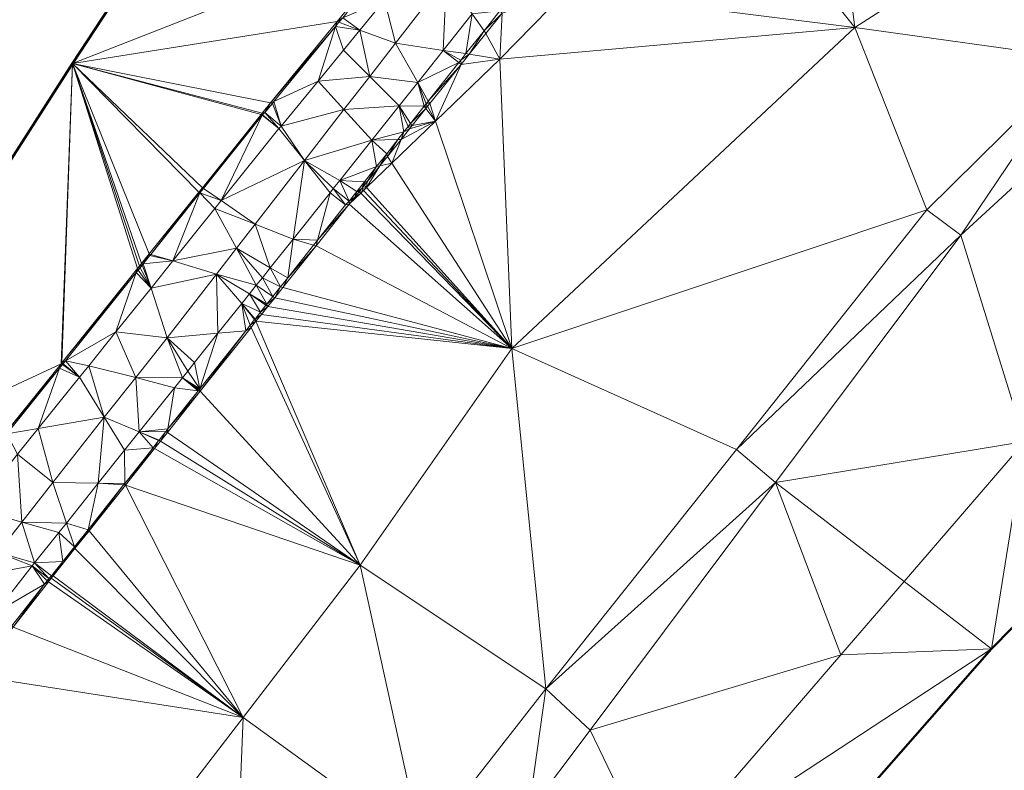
# Model space of a CAD drawing. Header units: metres. Extents: x 3490451 to 6981510, y 5754235 to 11509207.
# Tile 29 of 77: x 3490589 to 3490601, y 5754483 to 5754492. Entities that reach past the tile are written whole.
import ezdxf

# ---------------------------------------------------------------- set-up
doc = ezdxf.new("R2010")
doc.units = ezdxf.units.M
doc.layers.add('Kartierung-05$0$$VERB', color=7, linetype='Continuous', lineweight=18, true_color=0x82563a)

msp = doc.modelspace()

# ---------------------------------------------------------------- linework, layer by layer
at = {"layer": 'Kartierung-05$0$$VERB', "color": 1, "lineweight": 50, "ltscale": 0.02}
for points in [[(3490592.531, 5754500.885), (3490593.412, 5754497.525), (3490589.588, 5754491.697), (3490586.29, 5754486.557), (3490581.84, 5754480.821), (3490578.979, 5754476.361), (3490579.096, 5754476.183), (3490576.349, 5754472.455), (3490569.337, 5754463.952)], [(3490611.3, 5754468.069), (3490616.213, 5754476.07), (3490616.009, 5754476.195), (3490615.748, 5754475.769), (3490615.046, 5754476.2), (3490613.052, 5754477.425), (3490612.651, 5754477.671), (3490612.48, 5754477.775), (3490615.253, 5754482.33), (3490615.281, 5754483.725), (3490615.444, 5754484.078), (3490615.194, 5754484.487), (3490611.554, 5754487.523), (3490609.784, 5754489.039), (3490605.859, 5754489.65), (3490600.83, 5754484.537), (3490594.845, 5754477.72), (3490592.13, 5754473.734), (3490590.831, 5754471.885), (3490589.313, 5754469.909), (3490593.284, 5754465.646)]]:
    msp.add_lwpolyline(points, dxfattribs=at)
at = {"layer": 'Kartierung-05$0$$VERB'}
for points in [[(3490593.74, 5754493.328, 165.512), (3490589.588, 5754491.697, 165.71), (3490593.412, 5754497.525, 165.494)], [(3490599.155, 5754492.137, 164.89), (3490598.687, 5754495.844, 164.959), (3490597.372, 5754494.376, 165.045)], [(3490599.155, 5754492.137, 164.89), (3490603.2, 5754494.729, 164.446), (3490598.687, 5754495.844, 164.959)], [(3490599.155, 5754492.137, 164.89), (3490603.2, 5754494.729, 164.446), (3490601.911, 5754491.752, 164.645)], [(3490595.625, 5754492.583, 165.17), (3490599.155, 5754492.137, 164.89), (3490597.372, 5754494.376, 165.045)], [(3490592.824, 5754492.209, 165.545), (3490593.74, 5754493.328, 165.512), (3490589.588, 5754491.697, 165.71)], [(3490592.892, 5754492.256, 165.555), (3490592.824, 5754492.209, 165.545), (3490593.74, 5754493.328, 165.512)], [(3490593.401, 5754492.471, 165.555), (3490594.162, 5754492.751, 165.685), (3490593.536, 5754491.944, 165.722)], [(3490594.121, 5754491.855, 165.555), (3490594.162, 5754492.751, 165.685), (3490593.536, 5754491.944, 165.722)], [(3490594.477, 5754492.303, 165.555), (3490594.121, 5754491.855, 165.555), (3490594.162, 5754492.751, 165.685)], [(3490595.625, 5754492.583, 165.17), (3490599.155, 5754492.137, 164.89), (3490594.813, 5754491.749, 165.228)], [(3490594.842, 5754492.314, 165.284), (3490595.625, 5754492.583, 165.17), (3490594.813, 5754491.749, 165.228)], [(3490593.401, 5754492.471, 165.555), (3490592.892, 5754492.256, 165.555), (3490593.102, 5754492.106, 165.555)], [(3490593.401, 5754492.471, 165.555), (3490593.102, 5754492.106, 165.555), (3490593.536, 5754491.944, 165.722)], [(3490592.892, 5754492.256, 165.555), (3490592.846, 5754492.201, 165.555), (3490592.824, 5754492.209, 165.545)], [(3490592.892, 5754492.256, 165.555), (3490592.846, 5754492.201, 165.555), (3490593.102, 5754492.106, 165.555)], [(3490594.477, 5754492.303, 165.555), (3490594.399, 5754491.818, 165.555), (3490594.121, 5754491.855, 165.555)], [(3490594.477, 5754492.303, 165.555), (3490594.621, 5754492.098, 165.555), (3490594.399, 5754491.818, 165.555)], [(3490594.812, 5754492.34, 165.555), (3490594.477, 5754492.303, 165.555), (3490594.621, 5754492.098, 165.555)], [(3490594.812, 5754492.34, 165.555), (3490594.621, 5754492.098, 165.555), (3490594.842, 5754492.314, 165.284)], [(3490594.641, 5754492.062, 165.293), (3490594.621, 5754492.098, 165.555), (3490594.842, 5754492.314, 165.284)], [(3490594.641, 5754492.062, 165.293), (3490594.842, 5754492.314, 165.284), (3490594.813, 5754491.749, 165.228)], [(3490592.824, 5754492.209, 165.545), (3490592.009, 5754491.214, 165.574), (3490589.588, 5754491.697, 165.71)], [(3490592.805, 5754492.15, 165.555), (3490592.824, 5754492.209, 165.545), (3490592.009, 5754491.214, 165.574)], [(3490592.805, 5754492.15, 165.555), (3490592.05, 5754491.233, 165.555), (3490592.009, 5754491.214, 165.574)], [(3490592.805, 5754492.15, 165.555), (3490592.05, 5754491.233, 165.555), (3490592.59, 5754491.482, 165.555)], [(3490592.805, 5754492.15, 165.555), (3490592.9, 5754491.859, 165.555), (3490592.59, 5754491.482, 165.555)], [(3490592.846, 5754492.201, 165.555), (3490592.805, 5754492.15, 165.555), (3490592.824, 5754492.209, 165.545)], [(3490592.846, 5754492.201, 165.555), (3490593.102, 5754492.106, 165.555), (3490592.805, 5754492.15, 165.555)], [(3490593.102, 5754492.106, 165.555), (3490592.805, 5754492.15, 165.555), (3490592.9, 5754491.859, 165.555)], [(3490594.96, 5754488.209, 165.26), (3490599.155, 5754492.137, 164.89), (3490594.813, 5754491.749, 165.228)], [(3490594.96, 5754488.209, 165.26), (3490599.155, 5754492.137, 164.89), (3490600.039, 5754489.906, 164.837)], [(3490599.155, 5754492.137, 164.89), (3490600.039, 5754489.906, 164.837), (3490601.911, 5754491.752, 164.645)], [(3490593.222, 5754491.539, 165.741), (3490593.102, 5754492.106, 165.555), (3490592.9, 5754491.859, 165.555)], [(3490593.222, 5754491.539, 165.741), (3490593.102, 5754492.106, 165.555), (3490593.536, 5754491.944, 165.722)], [(3490594.621, 5754492.098, 165.555), (3490594.44, 5754491.811, 165.303), (3490594.399, 5754491.818, 165.555)], [(3490594.641, 5754492.062, 165.293), (3490594.621, 5754492.098, 165.555), (3490594.44, 5754491.811, 165.303)], [(3490594.641, 5754492.062, 165.293), (3490594.44, 5754491.811, 165.303), (3490594.813, 5754491.749, 165.228)], [(3490593.81, 5754491.464, 165.555), (3490593.222, 5754491.539, 165.741), (3490593.536, 5754491.944, 165.722)], [(3490593.81, 5754491.464, 165.555), (3490594.121, 5754491.855, 165.555), (3490593.536, 5754491.944, 165.722)], [(3490593.222, 5754491.539, 165.741), (3490592.9, 5754491.859, 165.555), (3490592.59, 5754491.482, 165.555)], [(3490594.312, 5754491.707, 165.555), (3490593.81, 5754491.464, 165.555), (3490594.121, 5754491.855, 165.555)], [(3490594.335, 5754491.737, 165.555), (3490594.399, 5754491.818, 165.555), (3490594.121, 5754491.855, 165.555)], [(3490594.335, 5754491.737, 165.555), (3490594.312, 5754491.707, 165.555), (3490594.121, 5754491.855, 165.555)], [(3490594.335, 5754491.737, 165.555), (3490594.44, 5754491.811, 165.303), (3490594.399, 5754491.818, 165.555)], [(3490594.335, 5754491.737, 165.555), (3490594.44, 5754491.811, 165.303), (3490594.34, 5754491.686, 165.307)], [(3490594.44, 5754491.811, 165.303), (3490594.34, 5754491.686, 165.307), (3490594.813, 5754491.749, 165.228)], [(3490589.448, 5754488.025, 165.641), (3490586.29, 5754486.557, 165.739), (3490589.588, 5754491.697, 165.71)], [(3490589.448, 5754488.025, 165.641), (3490589.455, 5754488.034, 165.641), (3490589.588, 5754491.697, 165.71)], [(3490590.381, 5754489.188, 165.617), (3490589.455, 5754488.034, 165.641), (3490589.588, 5754491.697, 165.71)], [(3490590.381, 5754489.188, 165.617), (3490590.405, 5754489.218, 165.616), (3490589.588, 5754491.697, 165.71)], [(3490592.009, 5754491.214, 165.574), (3490589.588, 5754491.697, 165.71), (3490591.908, 5754491.09, 165.578)], [(3490591.894, 5754491.073, 165.578), (3490589.588, 5754491.697, 165.71), (3490591.908, 5754491.09, 165.578)], [(3490591.176, 5754490.178, 165.597), (3490591.894, 5754491.073, 165.578), (3490589.588, 5754491.697, 165.71)], [(3490590.525, 5754489.367, 165.613), (3490590.431, 5754489.249, 165.616), (3490589.588, 5754491.697, 165.71)], [(3490591.176, 5754490.178, 165.597), (3490591.133, 5754490.124, 165.598), (3490589.588, 5754491.697, 165.71)], [(3490591.133, 5754490.124, 165.598), (3490590.525, 5754489.367, 165.613), (3490589.588, 5754491.697, 165.71)], [(3490590.405, 5754489.218, 165.616), (3490590.431, 5754489.249, 165.616), (3490589.588, 5754491.697, 165.71)], [(3490593.939, 5754491.237, 165.555), (3490594.312, 5754491.707, 165.555), (3490593.81, 5754491.464, 165.555)], [(3490593.939, 5754491.237, 165.555), (3490594.312, 5754491.707, 165.555), (3490594.34, 5754491.686, 165.307)], [(3490593.939, 5754491.237, 165.555), (3490594.34, 5754491.686, 165.307), (3490593.956, 5754491.206, 165.325)], [(3490594.34, 5754491.686, 165.307), (3490594.028, 5754490.993, 165.289), (3490593.956, 5754491.206, 165.325)], [(3490594.34, 5754491.686, 165.307), (3490594.028, 5754490.993, 165.289), (3490594.813, 5754491.749, 165.228)], [(3490594.028, 5754490.993, 165.289), (3490594.96, 5754488.209, 165.26), (3490594.813, 5754491.749, 165.228)], [(3490594.335, 5754491.737, 165.555), (3490594.312, 5754491.707, 165.555), (3490594.34, 5754491.686, 165.307)], [(3490600.452, 5754489.599, 164.888), (3490600.039, 5754489.906, 164.837), (3490601.911, 5754491.752, 164.645)], [(3490602.324, 5754491.316, 164.645), (3490600.452, 5754489.599, 164.888), (3490601.911, 5754491.752, 164.645)], [(3490593.222, 5754491.539, 165.741), (3490592.907, 5754491.133, 165.76), (3490592.59, 5754491.482, 165.555)], [(3490593.222, 5754491.539, 165.741), (3490593.584, 5754491.18, 165.555), (3490592.907, 5754491.133, 165.76)], [(3490593.81, 5754491.464, 165.555), (3490593.222, 5754491.539, 165.741), (3490593.584, 5754491.18, 165.555)], [(3490592.05, 5754491.233, 165.555), (3490592.59, 5754491.482, 165.555), (3490592.139, 5754490.932, 165.555)], [(3490592.907, 5754491.133, 165.76), (3490592.59, 5754491.482, 165.555), (3490592.139, 5754490.932, 165.555)], [(3490593.889, 5754491.174, 165.555), (3490593.81, 5754491.464, 165.555), (3490593.584, 5754491.18, 165.555)], [(3490593.889, 5754491.174, 165.555), (3490593.913, 5754491.203, 165.555), (3490593.81, 5754491.464, 165.555)], [(3490593.913, 5754491.203, 165.555), (3490593.939, 5754491.237, 165.555), (3490593.81, 5754491.464, 165.555)], [(3490601.238, 5754487.075, 164.506), (3490602.324, 5754491.316, 164.645), (3490600.452, 5754489.599, 164.888)], [(3490592.009, 5754491.214, 165.574), (3490591.938, 5754491.096, 165.555), (3490591.908, 5754491.09, 165.578)], [(3490592.009, 5754491.214, 165.574), (3490592.031, 5754491.209, 165.555), (3490591.938, 5754491.096, 165.555)], [(3490592.031, 5754491.209, 165.555), (3490592.139, 5754490.932, 165.555), (3490591.938, 5754491.096, 165.555)], [(3490592.05, 5754491.233, 165.555), (3490592.009, 5754491.214, 165.574), (3490592.031, 5754491.209, 165.555)], [(3490592.05, 5754491.233, 165.555), (3490592.031, 5754491.209, 165.555), (3490592.139, 5754490.932, 165.555)], [(3490593.584, 5754491.18, 165.555), (3490592.907, 5754491.133, 165.76), (3490593.247, 5754490.758, 165.555)], [(3490593.641, 5754490.86, 165.555), (3490593.584, 5754491.18, 165.555), (3490593.247, 5754490.758, 165.555)], [(3490593.723, 5754490.964, 165.555), (3490593.889, 5754491.174, 165.555), (3490593.584, 5754491.18, 165.555)], [(3490593.694, 5754490.928, 165.555), (3490593.641, 5754490.86, 165.555), (3490593.584, 5754491.18, 165.555)], [(3490593.723, 5754490.964, 165.555), (3490593.694, 5754490.928, 165.555), (3490593.584, 5754491.18, 165.555)], [(3490593.723, 5754490.964, 165.555), (3490593.909, 5754491.148, 165.327), (3490593.889, 5754491.174, 165.555)], [(3490593.889, 5754491.174, 165.555), (3490593.929, 5754491.173, 165.326), (3490593.913, 5754491.203, 165.555)], [(3490593.909, 5754491.148, 165.327), (3490593.889, 5754491.174, 165.555), (3490593.929, 5754491.173, 165.326)], [(3490593.909, 5754491.148, 165.327), (3490593.929, 5754491.173, 165.326), (3490594.028, 5754490.993, 165.289)], [(3490593.913, 5754491.203, 165.555), (3490593.939, 5754491.237, 165.555), (3490593.956, 5754491.206, 165.325)], [(3490593.929, 5754491.173, 165.326), (3490593.913, 5754491.203, 165.555), (3490593.956, 5754491.206, 165.325)], [(3490593.929, 5754491.173, 165.326), (3490594.028, 5754490.993, 165.289), (3490593.956, 5754491.206, 165.325)], [(3490591.176, 5754490.178, 165.597), (3490591.905, 5754491.064, 166.078), (3490591.894, 5754491.073, 165.578)], [(3490591.176, 5754490.178, 165.597), (3490591.187, 5754490.167, 166.078), (3490591.905, 5754491.064, 166.078)], [(3490591.404, 5754490.019, 166.078), (3490591.187, 5754490.167, 166.078), (3490591.905, 5754491.064, 166.078)], [(3490591.404, 5754490.019, 166.078), (3490591.905, 5754491.064, 166.078), (3490592.111, 5754490.9, 166.078)], [(3490591.894, 5754491.073, 165.578), (3490591.909, 5754491.069, 166.078), (3490591.908, 5754491.09, 165.578)], [(3490591.905, 5754491.064, 166.078), (3490591.894, 5754491.073, 165.578), (3490591.909, 5754491.069, 166.078)], [(3490591.905, 5754491.064, 166.078), (3490592.111, 5754490.9, 166.078), (3490591.909, 5754491.069, 166.078)], [(3490591.909, 5754491.069, 166.078), (3490591.938, 5754491.096, 165.555), (3490591.908, 5754491.09, 165.578)], [(3490592.111, 5754490.9, 166.078), (3490591.909, 5754491.069, 166.078), (3490591.938, 5754491.096, 165.555)], [(3490592.111, 5754490.9, 166.078), (3490592.139, 5754490.932, 165.555), (3490591.938, 5754491.096, 165.555)], [(3490592.907, 5754491.133, 165.76), (3490592.423, 5754490.509, 165.789), (3490592.139, 5754490.932, 165.555)], [(3490592.907, 5754491.133, 165.76), (3490593.247, 5754490.758, 165.555), (3490592.423, 5754490.509, 165.789)], [(3490593.723, 5754490.964, 165.555), (3490593.74, 5754490.937, 165.335), (3490593.909, 5754491.148, 165.327)], [(3490593.74, 5754490.937, 165.335), (3490593.909, 5754491.148, 165.327), (3490594.028, 5754490.993, 165.289)], [(3490592.423, 5754490.509, 165.789), (3490592.111, 5754490.9, 166.078), (3490592.139, 5754490.932, 165.555)], [(3490593.492, 5754490.478, 165.33), (3490594.028, 5754490.993, 165.289), (3490594.96, 5754488.209, 165.26)], [(3490593.605, 5754490.768, 165.341), (3490593.492, 5754490.478, 165.33), (3490594.028, 5754490.993, 165.289)], [(3490593.605, 5754490.768, 165.341), (3490593.708, 5754490.897, 165.336), (3490594.028, 5754490.993, 165.289)], [(3490593.723, 5754490.964, 165.555), (3490593.74, 5754490.937, 165.335), (3490593.694, 5754490.928, 165.555)], [(3490593.74, 5754490.937, 165.335), (3490593.694, 5754490.928, 165.555), (3490593.708, 5754490.897, 165.336)], [(3490593.74, 5754490.937, 165.335), (3490593.708, 5754490.897, 165.336), (3490594.028, 5754490.993, 165.289)], [(3490591.404, 5754490.019, 166.078), (3490592.423, 5754490.509, 165.789), (3490592.111, 5754490.9, 166.078)], [(3490593.567, 5754490.767, 165.555), (3490593.641, 5754490.86, 165.555), (3490593.247, 5754490.758, 165.555)], [(3490593.567, 5754490.767, 165.555), (3490593.605, 5754490.768, 165.341), (3490593.641, 5754490.86, 165.555)], [(3490593.605, 5754490.768, 165.341), (3490593.641, 5754490.86, 165.555), (3490593.708, 5754490.897, 165.336)], [(3490593.694, 5754490.928, 165.555), (3490593.641, 5754490.86, 165.555), (3490593.708, 5754490.897, 165.336)], [(3490593.247, 5754490.758, 165.555), (3490592.855, 5754490.265, 165.555), (3490592.423, 5754490.509, 165.789)], [(3490593.305, 5754490.437, 165.555), (3490593.247, 5754490.758, 165.555), (3490592.855, 5754490.265, 165.555)], [(3490593.567, 5754490.767, 165.555), (3490593.43, 5754490.593, 165.555), (3490593.247, 5754490.758, 165.555)], [(3490593.305, 5754490.437, 165.555), (3490593.43, 5754490.593, 165.555), (3490593.247, 5754490.758, 165.555)], [(3490593.567, 5754490.767, 165.555), (3490593.43, 5754490.593, 165.555), (3490593.439, 5754490.56, 165.349)], [(3490593.605, 5754490.768, 165.341), (3490593.492, 5754490.478, 165.33), (3490593.439, 5754490.56, 165.349)], [(3490593.567, 5754490.767, 165.555), (3490593.605, 5754490.768, 165.341), (3490593.439, 5754490.56, 165.349)], [(3490593.347, 5754490.446, 165.353), (3490593.305, 5754490.437, 165.555), (3490593.43, 5754490.593, 165.555)], [(3490593.347, 5754490.446, 165.353), (3490593.43, 5754490.593, 165.555), (3490593.439, 5754490.56, 165.349)], [(3490591.404, 5754490.019, 166.078), (3490591.821, 5754489.732, 165.825), (3490592.423, 5754490.509, 165.789)], [(3490591.821, 5754489.732, 165.825), (3490592.286, 5754489.55, 165.87), (3490592.423, 5754490.509, 165.789)], [(3490592.286, 5754489.55, 165.87), (3490592.423, 5754490.509, 165.789), (3490592.738, 5754490.116, 165.87)], [(3490592.423, 5754490.509, 165.789), (3490592.777, 5754490.167, 165.555), (3490592.738, 5754490.116, 165.87)], [(3490592.855, 5754490.265, 165.555), (3490592.423, 5754490.509, 165.789), (3490592.777, 5754490.167, 165.555)], [(3490593.492, 5754490.478, 165.33), (3490593.181, 5754490.179, 165.354), (3490594.96, 5754488.209, 165.26)], [(3490593.347, 5754490.446, 165.353), (3490593.492, 5754490.478, 165.33), (3490593.181, 5754490.179, 165.354)], [(3490593.347, 5754490.446, 165.353), (3490593.492, 5754490.478, 165.33), (3490593.439, 5754490.56, 165.349)], [(3490593.158, 5754490.25, 165.555), (3490593.305, 5754490.437, 165.555), (3490592.855, 5754490.265, 165.555)], [(3490593.158, 5754490.25, 165.555), (3490593.305, 5754490.437, 165.555), (3490593.189, 5754490.249, 165.36)], [(3490593.347, 5754490.446, 165.353), (3490593.189, 5754490.249, 165.36), (3490593.181, 5754490.179, 165.354)], [(3490593.347, 5754490.446, 165.353), (3490593.305, 5754490.437, 165.555), (3490593.189, 5754490.249, 165.36)], [(3490592.855, 5754490.265, 165.555), (3490592.777, 5754490.167, 165.555), (3490592.97, 5754490.013, 165.555)], [(3490593.064, 5754490.132, 165.555), (3490592.855, 5754490.265, 165.555), (3490592.97, 5754490.013, 165.555)], [(3490593.064, 5754490.132, 165.555), (3490593.158, 5754490.25, 165.555), (3490592.855, 5754490.265, 165.555)], [(3490593.064, 5754490.132, 165.555), (3490593.158, 5754490.25, 165.555), (3490593.124, 5754490.167, 165.363)], [(3490593.158, 5754490.25, 165.555), (3490593.156, 5754490.207, 165.362), (3490593.124, 5754490.167, 165.363)], [(3490593.181, 5754490.179, 165.354), (3490593.156, 5754490.207, 165.362), (3490593.124, 5754490.167, 165.363)], [(3490593.158, 5754490.25, 165.555), (3490593.189, 5754490.249, 165.36), (3490593.156, 5754490.207, 165.362)], [(3490593.189, 5754490.249, 165.36), (3490593.181, 5754490.179, 165.354), (3490593.156, 5754490.207, 165.362)], [(3490591.133, 5754490.124, 165.598), (3490590.543, 5754489.362, 166.078), (3490590.525, 5754489.367, 165.613)], [(3490591.144, 5754490.113, 166.078), (3490591.133, 5754490.124, 165.598), (3490590.543, 5754489.362, 166.078)], [(3490591.144, 5754490.113, 166.078), (3490590.812, 5754489.281, 166.078), (3490590.543, 5754489.362, 166.078)], [(3490591.144, 5754490.113, 166.078), (3490590.812, 5754489.281, 166.078), (3490591.329, 5754489.925, 166.078)], [(3490591.176, 5754490.178, 165.597), (3490591.187, 5754490.167, 166.078), (3490591.133, 5754490.124, 165.598)], [(3490591.144, 5754490.113, 166.078), (3490591.187, 5754490.167, 166.078), (3490591.133, 5754490.124, 165.598)], [(3490591.404, 5754490.019, 166.078), (3490591.144, 5754490.113, 166.078), (3490591.187, 5754490.167, 166.078)], [(3490591.404, 5754490.019, 166.078), (3490591.144, 5754490.113, 166.078), (3490591.329, 5754489.925, 166.078)], [(3490592.584, 5754489.537, 165.87), (3490592.286, 5754489.55, 165.87), (3490592.738, 5754490.116, 165.87)], [(3490592.584, 5754489.537, 165.87), (3490592.738, 5754490.116, 165.87), (3490592.927, 5754489.97, 165.87)], [(3490592.777, 5754490.167, 165.555), (3490592.738, 5754490.116, 165.87), (3490592.927, 5754489.97, 165.87)], [(3490592.777, 5754490.167, 165.555), (3490592.97, 5754490.013, 165.555), (3490592.927, 5754489.97, 165.87)], [(3490593.064, 5754490.132, 165.555), (3490593.039, 5754490.061, 165.367), (3490592.97, 5754490.013, 165.555)], [(3490593.039, 5754490.061, 165.367), (3490593.112, 5754490.112, 165.359), (3490592.971, 5754489.976, 165.37)], [(3490593.112, 5754490.112, 165.359), (3490594.96, 5754488.209, 165.26), (3490592.971, 5754489.976, 165.37)], [(3490593.088, 5754490.122, 165.365), (3490593.064, 5754490.132, 165.555), (3490593.039, 5754490.061, 165.367)], [(3490593.088, 5754490.122, 165.365), (3490593.039, 5754490.061, 165.367), (3490593.112, 5754490.112, 165.359)], [(3490593.064, 5754490.132, 165.555), (3490593.124, 5754490.167, 165.363), (3490593.094, 5754490.13, 165.364)], [(3490593.088, 5754490.122, 165.365), (3490593.064, 5754490.132, 165.555), (3490593.094, 5754490.13, 165.364)], [(3490593.088, 5754490.122, 165.365), (3490593.112, 5754490.112, 165.359), (3490593.094, 5754490.13, 165.364)], [(3490593.145, 5754490.144, 165.357), (3490593.124, 5754490.167, 165.363), (3490593.094, 5754490.13, 165.364)], [(3490593.145, 5754490.144, 165.357), (3490593.112, 5754490.112, 165.359), (3490593.094, 5754490.13, 165.364)], [(3490593.145, 5754490.144, 165.357), (3490593.112, 5754490.112, 165.359), (3490594.96, 5754488.209, 165.26)], [(3490593.181, 5754490.179, 165.354), (3490593.145, 5754490.144, 165.357), (3490593.124, 5754490.167, 165.363)], [(3490593.181, 5754490.179, 165.354), (3490593.145, 5754490.144, 165.357), (3490594.96, 5754488.209, 165.26)], [(3490591.404, 5754490.019, 166.078), (3490591.821, 5754489.732, 165.825), (3490591.329, 5754489.925, 166.078)], [(3490592.565, 5754489.466, 165.391), (3490594.96, 5754488.209, 165.26), (3490592.971, 5754489.976, 165.37)], [(3490592.584, 5754489.537, 165.87), (3490592.565, 5754489.466, 165.391), (3490592.971, 5754489.976, 165.37)], [(3490592.584, 5754489.537, 165.87), (3490592.927, 5754489.97, 165.87), (3490592.971, 5754489.976, 165.37)], [(3490592.97, 5754490.013, 165.555), (3490592.927, 5754489.97, 165.87), (3490592.971, 5754489.976, 165.37)], [(3490593.039, 5754490.061, 165.367), (3490592.97, 5754490.013, 165.555), (3490592.971, 5754489.976, 165.37)], [(3490590.812, 5754489.281, 166.078), (3490591.591, 5754489.436, 165.839), (3490591.329, 5754489.925, 166.078)], [(3490591.821, 5754489.732, 165.825), (3490591.591, 5754489.436, 165.839), (3490591.329, 5754489.925, 166.078)], [(3490597.708, 5754486.977, 165.06), (3490594.96, 5754488.209, 165.26), (3490600.039, 5754489.906, 164.837)], [(3490597.708, 5754486.977, 165.06), (3490600.452, 5754489.599, 164.888), (3490600.039, 5754489.906, 164.837)], [(3490591.821, 5754489.732, 165.825), (3490592.005, 5754489.198, 165.87), (3490591.591, 5754489.436, 165.839)], [(3490591.821, 5754489.732, 165.825), (3490592.005, 5754489.198, 165.87), (3490592.286, 5754489.55, 165.87)], [(3490601.238, 5754487.075, 164.506), (3490600.83, 5754484.537, 164.488), (3490605.859, 5754489.65, 164.177)], [(3490592.005, 5754489.198, 165.87), (3490592.286, 5754489.55, 165.87), (3490592.219, 5754489.076, 165.87)], [(3490592.535, 5754489.475, 165.87), (3490592.286, 5754489.55, 165.87), (3490592.219, 5754489.076, 165.87)], [(3490592.535, 5754489.475, 165.87), (3490592.584, 5754489.537, 165.87), (3490592.286, 5754489.55, 165.87)], [(3490592.535, 5754489.475, 165.87), (3490592.584, 5754489.537, 165.87), (3490592.565, 5754489.466, 165.391)], [(3490598.186, 5754486.571, 165.082), (3490597.708, 5754486.977, 165.06), (3490600.452, 5754489.599, 164.888)], [(3490598.186, 5754486.571, 165.082), (3490601.238, 5754487.075, 164.506), (3490600.452, 5754489.599, 164.888)], [(3490590.45, 5754489.247, 166.078), (3490590.525, 5754489.367, 165.613), (3490590.431, 5754489.249, 165.616)], [(3490590.45, 5754489.247, 166.078), (3490590.525, 5754489.367, 165.613), (3490590.533, 5754489.349, 166.078)], [(3490590.543, 5754489.362, 166.078), (3490590.525, 5754489.367, 165.613), (3490590.533, 5754489.349, 166.078)], [(3490590.812, 5754489.281, 166.078), (3490591.591, 5754489.436, 165.839), (3490591.346, 5754489.121, 165.854)], [(3490591.591, 5754489.436, 165.839), (3490591.346, 5754489.121, 165.854), (3490591.834, 5754488.984, 165.87)], [(3490591.909, 5754489.077, 165.87), (3490592.005, 5754489.198, 165.87), (3490591.591, 5754489.436, 165.839)], [(3490591.909, 5754489.077, 165.87), (3490591.591, 5754489.436, 165.839), (3490591.834, 5754488.984, 165.87)], [(3490592.565, 5754489.466, 165.391), (3490592.158, 5754488.956, 165.412), (3490594.96, 5754488.209, 165.26)], [(3490592.565, 5754489.466, 165.391), (3490592.219, 5754489.076, 165.87), (3490592.158, 5754488.956, 165.412)], [(3490592.535, 5754489.475, 165.87), (3490592.565, 5754489.466, 165.391), (3490592.219, 5754489.076, 165.87)], [(3490590.405, 5754489.218, 165.616), (3490590.438, 5754489.231, 166.078), (3490590.431, 5754489.249, 165.616)], [(3490590.438, 5754489.231, 166.078), (3490590.45, 5754489.247, 166.078), (3490590.431, 5754489.249, 165.616)], [(3490590.438, 5754489.231, 166.078), (3490590.547, 5754488.95, 166.078), (3490590.45, 5754489.247, 166.078)], [(3490590.812, 5754489.281, 166.078), (3490590.45, 5754489.247, 166.078), (3490590.533, 5754489.349, 166.078)], [(3490590.812, 5754489.281, 166.078), (3490590.547, 5754488.95, 166.078), (3490590.45, 5754489.247, 166.078)], [(3490590.812, 5754489.281, 166.078), (3490590.543, 5754489.362, 166.078), (3490590.533, 5754489.349, 166.078)], [(3490590.812, 5754489.281, 166.078), (3490590.547, 5754488.95, 166.078), (3490591.346, 5754489.121, 165.854)], [(3490590.365, 5754489.14, 166.078), (3490590.381, 5754489.188, 165.617), (3490589.455, 5754488.034, 165.641)], [(3490589.5, 5754488.059, 166.078), (3490590.365, 5754489.14, 166.078), (3490589.455, 5754488.034, 165.641)], [(3490589.5, 5754488.059, 166.078), (3490590.365, 5754489.14, 166.078), (3490590.117, 5754488.415, 166.078)], [(3490590.365, 5754489.14, 166.078), (3490590.547, 5754488.95, 166.078), (3490590.117, 5754488.415, 166.078)], [(3490590.365, 5754489.14, 166.078), (3490590.381, 5754489.188, 165.617), (3490590.388, 5754489.168, 166.078)], [(3490590.365, 5754489.14, 166.078), (3490590.388, 5754489.168, 166.078), (3490590.547, 5754488.95, 166.078)], [(3490590.381, 5754489.188, 165.617), (3490590.405, 5754489.218, 165.616), (3490590.412, 5754489.198, 166.078)], [(3490590.381, 5754489.188, 165.617), (3490590.388, 5754489.168, 166.078), (3490590.412, 5754489.198, 166.078)], [(3490590.388, 5754489.168, 166.078), (3490590.412, 5754489.198, 166.078), (3490590.547, 5754488.95, 166.078)], [(3490590.405, 5754489.218, 165.616), (3490590.412, 5754489.198, 166.078), (3490590.438, 5754489.231, 166.078)], [(3490590.412, 5754489.198, 166.078), (3490590.438, 5754489.231, 166.078), (3490590.547, 5754488.95, 166.078)], [(3490591.909, 5754489.077, 165.87), (3490592.005, 5754489.198, 165.87), (3490592.129, 5754488.963, 165.87)], [(3490592.005, 5754489.198, 165.87), (3490592.219, 5754489.076, 165.87), (3490592.129, 5754488.963, 165.87)], [(3490590.547, 5754488.95, 166.078), (3490591.346, 5754489.121, 165.854), (3490590.743, 5754488.343, 165.89)], [(3490591.366, 5754488.398, 165.87), (3490591.346, 5754489.121, 165.854), (3490590.743, 5754488.343, 165.89)], [(3490591.751, 5754488.88, 165.87), (3490591.346, 5754489.121, 165.854), (3490591.834, 5754488.984, 165.87)], [(3490591.656, 5754488.761, 165.87), (3490591.751, 5754488.88, 165.87), (3490591.346, 5754489.121, 165.854)], [(3490591.366, 5754488.398, 165.87), (3490591.656, 5754488.761, 165.87), (3490591.346, 5754489.121, 165.854)], [(3490591.909, 5754489.077, 165.87), (3490592.037, 5754488.847, 165.87), (3490591.834, 5754488.984, 165.87)], [(3490591.909, 5754489.077, 165.87), (3490592.037, 5754488.847, 165.87), (3490592.129, 5754488.963, 165.87)], [(3490592.219, 5754489.076, 165.87), (3490592.158, 5754488.956, 165.412), (3490592.129, 5754488.963, 165.87)], [(3490590.547, 5754488.95, 166.078), (3490590.117, 5754488.415, 166.078), (3490590.743, 5754488.343, 165.89)], [(3490591.751, 5754488.88, 165.87), (3490591.963, 5754488.754, 165.87), (3490591.834, 5754488.984, 165.87)], [(3490591.963, 5754488.754, 165.87), (3490592.037, 5754488.847, 165.87), (3490591.834, 5754488.984, 165.87)], [(3490592.037, 5754488.847, 165.87), (3490592.129, 5754488.963, 165.87), (3490592.06, 5754488.832, 165.417)], [(3490592.158, 5754488.956, 165.412), (3490592.129, 5754488.963, 165.87), (3490592.06, 5754488.832, 165.417)], [(3490592.158, 5754488.956, 165.412), (3490592.06, 5754488.832, 165.417), (3490594.96, 5754488.209, 165.26)], [(3490591.366, 5754488.398, 165.87), (3490591.705, 5754488.428, 165.87), (3490591.656, 5754488.761, 165.87)], [(3490591.656, 5754488.761, 165.87), (3490591.887, 5754488.657, 165.87), (3490591.751, 5754488.88, 165.87)], [(3490591.656, 5754488.761, 165.87), (3490591.819, 5754488.571, 165.87), (3490591.887, 5754488.657, 165.87)], [(3490591.814, 5754488.565, 165.87), (3490591.656, 5754488.761, 165.87), (3490591.819, 5754488.571, 165.87)], [(3490591.759, 5754488.495, 165.87), (3490591.814, 5754488.565, 165.87), (3490591.656, 5754488.761, 165.87)], [(3490591.705, 5754488.428, 165.87), (3490591.759, 5754488.495, 165.87), (3490591.656, 5754488.761, 165.87)], [(3490591.952, 5754488.739, 165.87), (3490591.751, 5754488.88, 165.87), (3490591.963, 5754488.754, 165.87)], [(3490591.887, 5754488.657, 165.87), (3490591.952, 5754488.739, 165.87), (3490591.751, 5754488.88, 165.87)], [(3490591.963, 5754488.754, 165.87), (3490592.037, 5754488.847, 165.87), (3490592.06, 5754488.832, 165.417)], [(3490591.974, 5754488.724, 165.422), (3490591.963, 5754488.754, 165.87), (3490592.06, 5754488.832, 165.417)], [(3490591.974, 5754488.724, 165.422), (3490592.06, 5754488.832, 165.417), (3490594.96, 5754488.209, 165.26)], [(3490591.819, 5754488.571, 165.87), (3490591.898, 5754488.628, 165.426), (3490591.887, 5754488.657, 165.87)], [(3490591.887, 5754488.657, 165.87), (3490591.952, 5754488.739, 165.87), (3490591.974, 5754488.724, 165.422)], [(3490591.898, 5754488.628, 165.426), (3490591.887, 5754488.657, 165.87), (3490591.974, 5754488.724, 165.422)], [(3490591.898, 5754488.628, 165.426), (3490591.974, 5754488.724, 165.422), (3490594.96, 5754488.209, 165.26)], [(3490591.952, 5754488.739, 165.87), (3490591.974, 5754488.724, 165.422), (3490591.963, 5754488.754, 165.87)], [(3490591.759, 5754488.495, 165.87), (3490591.814, 5754488.565, 165.87), (3490591.83, 5754488.544, 165.429)], [(3490591.771, 5754488.469, 165.433), (3490591.759, 5754488.495, 165.87), (3490591.83, 5754488.544, 165.429)], [(3490591.771, 5754488.469, 165.433), (3490591.83, 5754488.544, 165.429), (3490593.104, 5754485.561, 165.368)], [(3490591.814, 5754488.565, 165.87), (3490591.83, 5754488.544, 165.429), (3490591.819, 5754488.571, 165.87)], [(3490591.83, 5754488.544, 165.429), (3490591.819, 5754488.571, 165.87), (3490591.898, 5754488.628, 165.426)], [(3490591.83, 5754488.544, 165.429), (3490591.898, 5754488.628, 165.426), (3490594.96, 5754488.209, 165.26)], [(3490591.83, 5754488.544, 165.429), (3490593.104, 5754485.561, 165.368), (3490594.96, 5754488.209, 165.26)], [(3490589.784, 5754487.999, 166.078), (3490589.5, 5754488.059, 166.078), (3490590.117, 5754488.415, 166.078)], [(3490589.784, 5754487.999, 166.078), (3490590.359, 5754487.856, 165.91), (3490590.117, 5754488.415, 166.078)], [(3490590.359, 5754487.856, 165.91), (3490590.117, 5754488.415, 166.078), (3490590.743, 5754488.343, 165.89)], [(3490591.705, 5754488.428, 165.87), (3490591.143, 5754487.718, 165.87), (3490591.149, 5754487.688, 165.465)], [(3490591.366, 5754488.398, 165.87), (3490591.705, 5754488.428, 165.87), (3490591.143, 5754487.718, 165.87)], [(3490591.705, 5754488.428, 165.87), (3490591.771, 5754488.469, 165.433), (3490591.149, 5754487.688, 165.465)], [(3490591.771, 5754488.469, 165.433), (3490591.149, 5754487.688, 165.465), (3490593.104, 5754485.561, 165.368)], [(3490591.705, 5754488.428, 165.87), (3490591.771, 5754488.469, 165.433), (3490591.759, 5754488.495, 165.87)], [(3490590.359, 5754487.856, 165.91), (3490590.93, 5754487.851, 165.87), (3490590.743, 5754488.343, 165.89)], [(3490591.366, 5754488.398, 165.87), (3490591.079, 5754488.038, 165.87), (3490590.743, 5754488.343, 165.89)], [(3490590.996, 5754487.934, 165.87), (3490590.93, 5754487.851, 165.87), (3490590.743, 5754488.343, 165.89)], [(3490591.079, 5754488.038, 165.87), (3490590.996, 5754487.934, 165.87), (3490590.743, 5754488.343, 165.89)], [(3490591.366, 5754488.398, 165.87), (3490591.143, 5754487.718, 165.87), (3490591.079, 5754488.038, 165.87)], [(3490593.104, 5754485.561, 165.368), (3490594.96, 5754488.209, 165.26), (3490595.376, 5754484.048, 165.282)], [(3490597.708, 5754486.977, 165.06), (3490594.96, 5754488.209, 165.26), (3490595.376, 5754484.048, 165.282)], [(3490589.5, 5754488.059, 166.078), (3490589.473, 5754488.025, 166.078), (3490589.455, 5754488.034, 165.641)], [(3490589.5, 5754488.059, 166.078), (3490589.671, 5754487.859, 166.078), (3490589.473, 5754488.025, 166.078)], [(3490589.784, 5754487.999, 166.078), (3490589.5, 5754488.059, 166.078), (3490589.671, 5754487.859, 166.078)], [(3490591.143, 5754487.718, 165.87), (3490591.079, 5754488.038, 165.87), (3490590.996, 5754487.934, 165.87)], [(3490588.752, 5754487.157, 165.658), (3490589.448, 5754488.025, 165.641), (3490586.29, 5754486.557, 165.739)], [(3490589.429, 5754487.971, 166.078), (3490588.752, 5754487.157, 165.658), (3490589.448, 5754488.025, 165.641)], [(3490589.429, 5754487.971, 166.078), (3490588.752, 5754487.157, 165.658), (3490588.784, 5754487.165, 166.078)], [(3490589.429, 5754487.971, 166.078), (3490589.167, 5754487.231, 166.078), (3490588.784, 5754487.165, 166.078)], [(3490589.429, 5754487.971, 166.078), (3490589.167, 5754487.231, 166.078), (3490589.671, 5754487.859, 166.078)], [(3490589.429, 5754487.971, 166.078), (3490589.463, 5754488.014, 166.078), (3490589.448, 5754488.025, 165.641)], [(3490589.429, 5754487.971, 166.078), (3490589.463, 5754488.014, 166.078), (3490589.671, 5754487.859, 166.078)], [(3490589.463, 5754488.014, 166.078), (3490589.448, 5754488.025, 165.641), (3490589.455, 5754488.034, 165.641)], [(3490589.463, 5754488.014, 166.078), (3490589.473, 5754488.025, 166.078), (3490589.455, 5754488.034, 165.641)], [(3490589.463, 5754488.014, 166.078), (3490589.671, 5754487.859, 166.078), (3490589.473, 5754488.025, 166.078)], [(3490589.784, 5754487.999, 166.078), (3490589.975, 5754487.369, 165.93), (3490589.671, 5754487.859, 166.078)], [(3490589.784, 5754487.999, 166.078), (3490590.359, 5754487.856, 165.91), (3490589.975, 5754487.369, 165.93)], [(3490591.143, 5754487.718, 165.87), (3490590.996, 5754487.934, 165.87), (3490590.93, 5754487.851, 165.87)], [(3490589.167, 5754487.231, 166.078), (3490589.975, 5754487.369, 165.93), (3490589.671, 5754487.859, 166.078)], [(3490590.359, 5754487.856, 165.91), (3490590.403, 5754487.192, 165.87), (3490589.975, 5754487.369, 165.93)], [(3490590.359, 5754487.856, 165.91), (3490590.834, 5754487.731, 165.87), (3490590.93, 5754487.851, 165.87)], [(3490590.359, 5754487.856, 165.91), (3490590.403, 5754487.192, 165.87), (3490590.834, 5754487.731, 165.87)], [(3490591.122, 5754487.692, 165.87), (3490590.834, 5754487.731, 165.87), (3490590.93, 5754487.851, 165.87)], [(3490591.136, 5754487.709, 165.87), (3490591.127, 5754487.699, 165.87), (3490590.93, 5754487.851, 165.87)], [(3490591.122, 5754487.692, 165.87), (3490591.127, 5754487.699, 165.87), (3490590.93, 5754487.851, 165.87)], [(3490591.143, 5754487.718, 165.87), (3490591.136, 5754487.709, 165.87), (3490590.93, 5754487.851, 165.87)], [(3490590.754, 5754487.228, 165.87), (3490590.403, 5754487.192, 165.87), (3490590.834, 5754487.731, 165.87)], [(3490590.747, 5754487.183, 165.486), (3490591.149, 5754487.688, 165.465), (3490593.104, 5754485.561, 165.368)], [(3490590.754, 5754487.228, 165.87), (3490590.747, 5754487.183, 165.486), (3490591.149, 5754487.688, 165.465)], [(3490590.754, 5754487.228, 165.87), (3490591.122, 5754487.692, 165.87), (3490590.834, 5754487.731, 165.87)], [(3490590.754, 5754487.228, 165.87), (3490591.122, 5754487.692, 165.87), (3490591.149, 5754487.688, 165.465)], [(3490591.122, 5754487.692, 165.87), (3490591.127, 5754487.699, 165.87), (3490591.149, 5754487.688, 165.465)], [(3490591.136, 5754487.709, 165.87), (3490591.127, 5754487.699, 165.87), (3490591.149, 5754487.688, 165.465)], [(3490591.143, 5754487.718, 165.87), (3490591.136, 5754487.709, 165.87), (3490591.149, 5754487.688, 165.465)], [(3490589.167, 5754487.231, 166.078), (3490589.975, 5754487.369, 165.93), (3490589.344, 5754486.57, 165.964)], [(3490589.902, 5754486.564, 165.87), (3490589.975, 5754487.369, 165.93), (3490589.344, 5754486.57, 165.964)], [(3490589.902, 5754486.564, 165.87), (3490589.975, 5754487.369, 165.93), (3490590.224, 5754486.968, 165.87)], [(3490590.403, 5754487.192, 165.87), (3490589.975, 5754487.369, 165.93), (3490590.224, 5754486.968, 165.87)], [(3490589.167, 5754487.231, 166.078), (3490588.915, 5754486.917, 166.078), (3490588.784, 5754487.165, 166.078)], [(3490589.167, 5754487.231, 166.078), (3490589.344, 5754486.57, 165.964), (3490588.915, 5754486.917, 166.078)], [(3490590.754, 5754487.228, 165.87), (3490590.403, 5754487.192, 165.87), (3490590.729, 5754487.196, 165.87)], [(3490590.403, 5754487.192, 165.87), (3490590.646, 5754487.091, 165.87), (3490590.729, 5754487.196, 165.87)], [(3490590.664, 5754487.079, 165.49), (3490590.646, 5754487.091, 165.87), (3490590.729, 5754487.196, 165.87)], [(3490590.664, 5754487.079, 165.49), (3490590.747, 5754487.183, 165.486), (3490590.729, 5754487.196, 165.87)], [(3490590.754, 5754487.228, 165.87), (3490590.747, 5754487.183, 165.486), (3490590.729, 5754487.196, 165.87)], [(3490590.571, 5754486.996, 165.87), (3490590.403, 5754487.192, 165.87), (3490590.224, 5754486.968, 165.87)], [(3490590.64, 5754487.084, 165.87), (3490590.403, 5754487.192, 165.87), (3490590.646, 5754487.091, 165.87)], [(3490590.571, 5754486.996, 165.87), (3490590.64, 5754487.084, 165.87), (3490590.403, 5754487.192, 165.87)], [(3490590.59, 5754486.986, 165.494), (3490590.571, 5754486.996, 165.87), (3490590.64, 5754487.084, 165.87)], [(3490590.59, 5754486.986, 165.494), (3490590.64, 5754487.084, 165.87), (3490590.664, 5754487.079, 165.49)], [(3490590.59, 5754486.986, 165.494), (3490590.664, 5754487.079, 165.49), (3490593.104, 5754485.561, 165.368)], [(3490590.64, 5754487.084, 165.87), (3490590.664, 5754487.079, 165.49), (3490590.646, 5754487.091, 165.87)], [(3490590.664, 5754487.079, 165.49), (3490590.747, 5754487.183, 165.486), (3490593.104, 5754485.561, 165.368)], [(3490599.76, 5754485.361, 164.559), (3490598.186, 5754486.571, 165.082), (3490601.238, 5754487.075, 164.506)], [(3490599.76, 5754485.361, 164.559), (3490601.238, 5754487.075, 164.506), (3490600.83, 5754484.537, 164.488)], [(3490589.902, 5754486.564, 165.87), (3490590.225, 5754486.56, 165.87), (3490590.224, 5754486.968, 165.87)], [(3490590.571, 5754486.996, 165.87), (3490590.225, 5754486.56, 165.87), (3490590.224, 5754486.968, 165.87)], [(3490590.59, 5754486.986, 165.494), (3490590.571, 5754486.996, 165.87), (3490590.225, 5754486.56, 165.87)], [(3490590.59, 5754486.986, 165.494), (3490590.235, 5754486.54, 165.513), (3490590.225, 5754486.56, 165.87)], [(3490590.59, 5754486.986, 165.494), (3490590.235, 5754486.54, 165.513), (3490593.104, 5754485.561, 165.368)], [(3490598.186, 5754486.571, 165.082), (3490597.708, 5754486.977, 165.06), (3490595.376, 5754484.048, 165.282)], [(3490588.965, 5754486.088, 165.984), (3490588.382, 5754486.252, 166.078), (3490588.915, 5754486.917, 166.078)], [(3490588.965, 5754486.088, 165.984), (3490589.344, 5754486.57, 165.964), (3490588.915, 5754486.917, 166.078)], [(3490588.965, 5754486.088, 165.984), (3490589.511, 5754486.075, 165.87), (3490589.344, 5754486.57, 165.964)], [(3490589.902, 5754486.564, 165.87), (3490589.511, 5754486.075, 165.87), (3490589.344, 5754486.57, 165.964)], [(3490589.776, 5754485.994, 165.87), (3490589.902, 5754486.564, 165.87), (3490589.511, 5754486.075, 165.87)], [(3490590.211, 5754486.542, 165.87), (3490589.776, 5754485.994, 165.87), (3490589.902, 5754486.564, 165.87)], [(3490590.211, 5754486.542, 165.87), (3490589.788, 5754485.979, 165.536), (3490589.776, 5754485.994, 165.87)], [(3490590.211, 5754486.542, 165.87), (3490589.788, 5754485.979, 165.536), (3490590.235, 5754486.54, 165.513)], [(3490589.788, 5754485.979, 165.536), (3490590.235, 5754486.54, 165.513), (3490591.674, 5754483.699, 165.443)], [(3490590.211, 5754486.542, 165.87), (3490589.902, 5754486.564, 165.87), (3490590.225, 5754486.56, 165.87)], [(3490590.211, 5754486.542, 165.87), (3490590.235, 5754486.54, 165.513), (3490590.225, 5754486.56, 165.87)], [(3490590.235, 5754486.54, 165.513), (3490591.674, 5754483.699, 165.443), (3490593.104, 5754485.561, 165.368)], [(3490598.186, 5754486.571, 165.082), (3490595.919, 5754483.544, 165.275), (3490595.376, 5754484.048, 165.282)], [(3490598.985, 5754484.463, 164.586), (3490598.186, 5754486.571, 165.082), (3490595.919, 5754483.544, 165.275)], [(3490599.76, 5754485.361, 164.559), (3490598.985, 5754484.463, 164.586), (3490598.186, 5754486.571, 165.082)], [(3490588.965, 5754486.088, 165.984), (3490588.382, 5754486.252, 166.078), (3490588.671, 5754485.716, 165.999)], [(3490588.965, 5754486.088, 165.984), (3490588.671, 5754485.716, 165.999), (3490589.122, 5754485.587, 165.87)], [(3490588.965, 5754486.088, 165.984), (3490589.511, 5754486.075, 165.87), (3490589.42, 5754485.96, 165.87)], [(3490588.965, 5754486.088, 165.984), (3490589.42, 5754485.96, 165.87), (3490589.122, 5754485.587, 165.87)], [(3490589.61, 5754485.784, 165.87), (3490589.511, 5754486.075, 165.87), (3490589.42, 5754485.96, 165.87)], [(3490589.61, 5754485.784, 165.87), (3490589.776, 5754485.994, 165.87), (3490589.511, 5754486.075, 165.87)], [(3490589.61, 5754485.784, 165.87), (3490589.788, 5754485.979, 165.536), (3490589.776, 5754485.994, 165.87)], [(3490589.469, 5754485.606, 165.87), (3490589.42, 5754485.96, 165.87), (3490589.122, 5754485.587, 165.87)], [(3490589.469, 5754485.606, 165.87), (3490589.61, 5754485.784, 165.87), (3490589.42, 5754485.96, 165.87)], [(3490589.61, 5754485.784, 165.87), (3490589.788, 5754485.979, 165.536), (3490589.616, 5754485.764, 165.545)], [(3490589.788, 5754485.979, 165.536), (3490589.616, 5754485.764, 165.545), (3490591.674, 5754483.699, 165.443)], [(3490589.616, 5754485.764, 165.545), (3490591.674, 5754483.699, 165.443), (3490589.35, 5754485.429, 165.559)], [(3490589.469, 5754485.606, 165.87), (3490589.616, 5754485.764, 165.545), (3490589.35, 5754485.429, 165.559)], [(3490589.469, 5754485.606, 165.87), (3490589.61, 5754485.784, 165.87), (3490589.616, 5754485.764, 165.545)], [(3490588.45, 5754485.436, 166.011), (3490588.671, 5754485.716, 165.999), (3490589.092, 5754485.553, 166.06)], [(3490588.671, 5754485.716, 165.999), (3490589.122, 5754485.587, 165.87), (3490589.092, 5754485.553, 166.06)], [(3490588.645, 5754484.981, 166.06), (3490588.45, 5754485.436, 166.011), (3490589.092, 5754485.553, 166.06)], [(3490589.244, 5754485.328, 166.06), (3490588.645, 5754484.981, 166.06), (3490589.092, 5754485.553, 166.06)], [(3490589.122, 5754485.587, 165.87), (3490589.092, 5754485.553, 166.06), (3490589.297, 5754485.396, 166.06)], [(3490589.275, 5754485.368, 166.06), (3490589.092, 5754485.553, 166.06), (3490589.297, 5754485.396, 166.06)], [(3490589.244, 5754485.328, 166.06), (3490589.275, 5754485.368, 166.06), (3490589.092, 5754485.553, 166.06)], [(3490589.469, 5754485.606, 165.87), (3490589.122, 5754485.587, 165.87), (3490589.328, 5754485.428, 165.87)], [(3490589.122, 5754485.587, 165.87), (3490589.328, 5754485.428, 165.87), (3490589.297, 5754485.396, 166.06)], [(3490589.469, 5754485.606, 165.87), (3490589.35, 5754485.429, 165.559), (3490589.328, 5754485.428, 165.87)], [(3490591.674, 5754483.699, 165.443), (3490593.865, 5754482.111, 165.367), (3490593.104, 5754485.561, 165.368)], [(3490593.865, 5754482.111, 165.367), (3490593.104, 5754485.561, 165.368), (3490595.376, 5754484.048, 165.282)], [(3490589.293, 5754485.356, 165.561), (3490589.275, 5754485.368, 166.06), (3490589.297, 5754485.396, 166.06)], [(3490589.293, 5754485.356, 165.561), (3490591.674, 5754483.699, 165.443), (3490589.327, 5754485.4, 165.56)], [(3490589.293, 5754485.356, 165.561), (3490589.297, 5754485.396, 166.06), (3490589.327, 5754485.4, 165.56)], [(3490589.328, 5754485.428, 165.87), (3490589.297, 5754485.396, 166.06), (3490589.327, 5754485.4, 165.56)], [(3490589.35, 5754485.429, 165.559), (3490589.328, 5754485.428, 165.87), (3490589.327, 5754485.4, 165.56)], [(3490591.674, 5754483.699, 165.443), (3490589.35, 5754485.429, 165.559), (3490589.327, 5754485.4, 165.56)], [(3490588.845, 5754484.817, 166.06), (3490589.244, 5754485.328, 166.06), (3490588.645, 5754484.981, 166.06)], [(3490588.845, 5754484.817, 166.06), (3490588.861, 5754484.804, 165.577), (3490589.244, 5754485.328, 166.06)], [(3490588.861, 5754484.804, 165.577), (3490589.244, 5754485.328, 166.06), (3490589.293, 5754485.356, 165.561)], [(3490588.861, 5754484.804, 165.577), (3490589.293, 5754485.356, 165.561), (3490591.674, 5754483.699, 165.443)], [(3490589.244, 5754485.328, 166.06), (3490589.293, 5754485.356, 165.561), (3490589.275, 5754485.368, 166.06)], [(3490599.76, 5754485.361, 164.559), (3490598.985, 5754484.463, 164.586), (3490600.83, 5754484.537, 164.488)], [(3490588.861, 5754484.804, 165.577), (3490588.395, 5754484.208, 165.595), (3490591.674, 5754483.699, 165.443)], [(3490594.845, 5754477.72, 164.54), (3490596.733, 5754481.851, 164.666), (3490600.83, 5754484.537, 164.488)], [(3490598.985, 5754484.463, 164.586), (3490596.733, 5754481.851, 164.666), (3490595.919, 5754483.544, 165.275)], [(3490598.985, 5754484.463, 164.586), (3490596.733, 5754481.851, 164.666), (3490600.83, 5754484.537, 164.488)], [(3490588.395, 5754484.208, 165.595), (3490587.463, 5754483.015, 165.629), (3490589.294, 5754480.6, 165.569)], [(3490588.395, 5754484.208, 165.595), (3490591.674, 5754483.699, 165.443), (3490589.294, 5754480.6, 165.569)], [(3490593.865, 5754482.111, 165.367), (3490595.164, 5754482.54, 165.306), (3490595.376, 5754484.048, 165.282)], [(3490595.164, 5754482.54, 165.306), (3490595.919, 5754483.544, 165.275), (3490595.376, 5754484.048, 165.282)], [(3490591.674, 5754483.699, 165.443), (3490589.294, 5754480.6, 165.569), (3490591.486, 5754479.061, 165.501)], [(3490591.674, 5754483.699, 165.443), (3490593.865, 5754482.111, 165.367), (3490591.486, 5754479.061, 165.501)], [(3490595.164, 5754482.54, 165.306), (3490596.733, 5754481.851, 164.666), (3490595.919, 5754483.544, 165.275)]]:
    msp.add_3dface(points, dxfattribs=at)

doc.saveas('drawing.dxf')
